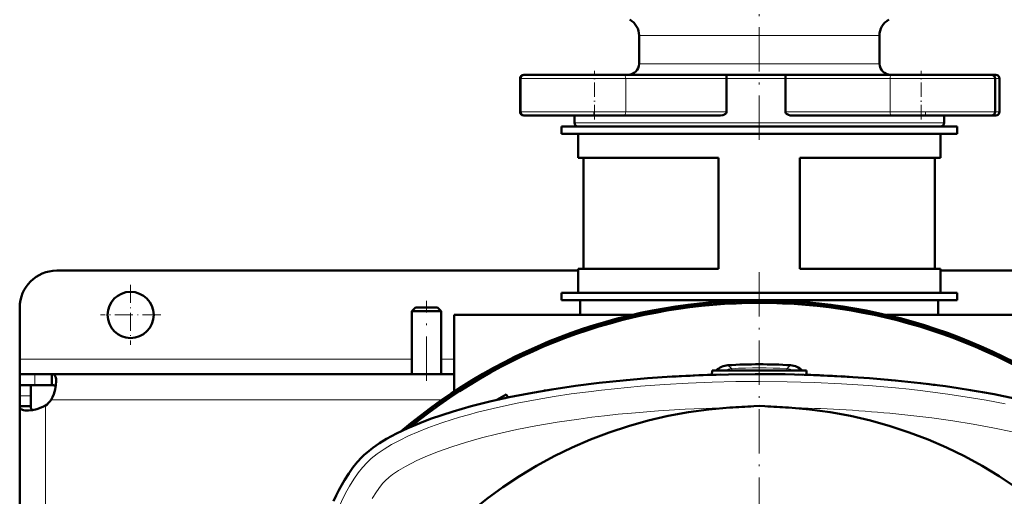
# Model space of a CAD drawing. Extents: x -2073 to 2460, y -1838 to 686.
# Tile 24 of 94: x -553 to -287, y -1244 to -1115. Entities that reach past the tile are written whole.
import ezdxf

# ---------------------------------------------------------------- set-up
doc = ezdxf.new("R2010")
doc.units = 0
doc.linetypes.add('DASHDOT', pattern=[18.5, 12, -3, 0.5, -3])

msp = doc.modelspace()

# ---------------------------------------------------------------- linework, layer by layer
at = {"color": 7, "linetype": 'DASHDOT', "lineweight": 18}
for p, q in [((-353.43, -1147.14), (-353.43, -1104.11)), ((-353.44, -1183.01), (-353.44, -1498.1)), ((-443.43, -1212.35), (-443.43, -1190.75))]:
    msp.add_line(p, q, dxfattribs=at)
at = {"color": 7, "lineweight": 18}
for p, q in [((-385.93, -1118.95), (-353.43, -1118.95)), ((-353.43, -1118.95), (-320.93, -1118.95)), ((-353.43, -1126.55), (-385.93, -1126.55)), ((-320.93, -1126.55), (-353.43, -1126.55)), ((-418.14, -1130.55), (-418.01, -1130.55)), ((-418.01, -1130.55), (-398.01, -1130.55)), ((-398.01, -1130.55), (-389.56, -1130.55)), ((-362.28, -1130.55), (-389.56, -1130.55)), ((-389.56, -1130.55), (-389.56, -1139.55)), ((-362.28, -1130.55), (-353.43, -1130.55)), ((-353.43, -1130.55), (-346.39, -1130.55)), ((-318.08, -1130.55), (-346.39, -1130.55)), ((-318.08, -1130.55), (-309.63, -1130.55)), ((-318.08, -1130.55), (-318.08, -1139.55)), ((-309.63, -1130.55), (-289.63, -1130.55)), ((-289.63, -1130.55), (-288.48, -1130.55)), ((-418.01, -1139.55), (-418.14, -1139.55)), ((-398.01, -1139.55), (-418.01, -1139.55)), ((-389.56, -1139.55), (-398.01, -1139.55)), ((-389.56, -1139.55), (-362.28, -1139.55)), ((-346.39, -1139.55), (-318.08, -1139.55)), ((-309.63, -1139.55), (-318.08, -1139.55)), ((-289.63, -1139.55), (-309.63, -1139.55)), ((-288.48, -1139.55), (-289.63, -1139.55)), ((-353.43, -1142.55), (-403.43, -1142.55)), ((-303.43, -1142.55), (-353.43, -1142.55)), ((-447.43, -1206.55), (-553.43, -1206.55)), ((-435.93, -1206.55), (-439.43, -1206.55)), ((-361.92, -1208.17), (-360.9, -1209.09)), ((-344.97, -1208.17), (-345.98, -1209.09)), ((-549.32, -1210.55), (-549.32, -1213.55)), ((-360.88, -1209.55), (-360.9, -1209.09)), ((-346.01, -1209.55), (-345.98, -1209.09)), ((-553.43, -1216.42), (-550.43, -1216.42)), ((-546.43, -1219.09), (-546.43, -1340.55)), ((-439.28, -1217.55), (-544.9, -1217.55))]:
    msp.add_line(p, q, dxfattribs=at)
at = {"color": 7, "lineweight": 50}
for p, q in [((-385.93, -1118.95), (-385.93, -1126.55)), ((-320.93, -1118.95), (-320.93, -1126.55)), ((-418.14, -1130.55), (-418.14, -1139.55)), ((-418.01, -1130.55), (-418.01, -1139.55)), ((-416.82, -1129.55), (-417.14, -1129.55)), ((-398.01, -1129.55), (-417.01, -1129.55)), ((-389.98, -1129.55), (-398.01, -1129.55)), ((-389.98, -1129.55), (-362.41, -1129.55)), ((-353.43, -1129.55), (-362.41, -1129.55)), ((-362.28, -1130.55), (-362.28, -1139.55)), ((-346.24, -1129.55), (-353.43, -1129.55)), ((-346.39, -1130.55), (-346.39, -1139.55)), ((-346.24, -1129.55), (-317.66, -1129.55)), ((-309.63, -1129.55), (-317.66, -1129.55)), ((-290.63, -1129.55), (-309.63, -1129.55)), ((-289.48, -1129.55), (-290.63, -1129.55)), ((-289.63, -1130.55), (-289.63, -1139.55)), ((-288.48, -1130.55), (-288.48, -1139.55)), ((-417.14, -1140.55), (-417.02, -1140.55)), ((-417.01, -1140.55), (-389.98, -1140.55)), ((-403.43, -1140.55), (-403.43, -1142.55)), ((-363.94, -1140.55), (-389.98, -1140.55)), ((-317.66, -1140.55), (-344.63, -1140.55)), ((-317.66, -1140.55), (-290.63, -1140.55)), ((-303.43, -1140.55), (-303.43, -1142.55)), ((-290.62, -1140.55), (-289.48, -1140.55)), ((-406.93, -1143.55), (-353.43, -1143.55)), ((-406.93, -1143.55), (-406.93, -1145.55)), ((-402.43, -1143.55), (-353.43, -1143.55)), ((-353.43, -1143.55), (-299.93, -1143.55)), ((-353.43, -1143.55), (-304.43, -1143.55)), ((-299.93, -1143.55), (-299.93, -1145.55)), ((-406.93, -1145.55), (-353.43, -1145.55)), ((-402.43, -1152.05), (-402.43, -1145.55)), ((-353.43, -1145.55), (-299.93, -1145.55)), ((-304.43, -1152.05), (-304.43, -1145.55)), ((-364.43, -1152.05), (-402.43, -1152.05)), ((-400.93, -1182.05), (-400.93, -1152.05)), ((-364.43, -1182.05), (-364.43, -1152.05)), ((-304.43, -1152.05), (-342.43, -1152.05)), ((-342.43, -1182.05), (-342.43, -1152.05)), ((-305.93, -1182.05), (-305.93, -1152.05)), ((-364.43, -1182.05), (-402.43, -1182.05)), ((-402.43, -1188.55), (-402.43, -1182.05)), ((-304.43, -1182.05), (-342.43, -1182.05)), ((-304.43, -1188.55), (-304.43, -1182.05)), ((-402.43, -1182.55), (-543.43, -1182.55)), ((97.57, -1182.55), (-304.43, -1182.55)), ((-406.93, -1188.55), (-353.43, -1188.55)), ((-406.93, -1188.55), (-406.93, -1190.55)), ((-353.43, -1188.55), (-402.43, -1188.55)), ((-353.43, -1188.55), (-299.93, -1188.55)), ((-304.43, -1188.55), (-353.43, -1188.55)), ((-299.93, -1188.55), (-299.93, -1190.55)), ((-553.43, -1206.55), (-553.43, -1192.55)), ((-446.43, -1192.55), (-447.43, -1193.55)), ((-440.43, -1192.55), (-446.43, -1192.55)), ((-440.43, -1192.55), (-439.43, -1193.55)), ((-406.93, -1190.55), (-353.43, -1190.55)), ((-401.83, -1194.55), (-401.83, -1190.55)), ((-353.43, -1190.55), (-299.93, -1190.55)), ((-305.03, -1190.55), (-305.03, -1194.55)), ((-447.43, -1193.55), (-447.43, -1210.55)), ((-439.43, -1193.55), (-447.43, -1193.55)), ((-439.43, -1193.55), (-439.43, -1210.55)), ((-435.93, -1194.55), (-387.81, -1194.55)), ((-435.93, -1215.29), (-435.93, -1194.55)), ((-319.06, -1194.55), (-270.93, -1194.55)), ((-553.43, -1210.55), (-553.43, -1206.55)), ((-553.43, -1210.55), (-553.43, -1213.55)), ((-549.32, -1210.55), (-553.43, -1210.55)), ((-544.76, -1210.55), (-549.32, -1210.55)), ((-544.76, -1210.55), (-544.76, -1213.55)), ((-435.93, -1210.55), (-544.76, -1210.55)), ((-376.69, -1211.23), (-377.79, -1211.29)), ((-375.92, -1211.18), (-376.69, -1211.23)), ((-366.19, -1209.55), (-366.25, -1210.76)), ((-366.19, -1209.55), (-353.44, -1209.55)), ((-365.07, -1210.72), (-366.17, -1210.75)), ((-363.97, -1210.69), (-365.07, -1210.72)), ((-353.44, -1210.55), (-354.54, -1210.55)), ((-353.44, -1209.55), (-340.69, -1209.55)), ((-352.34, -1210.55), (-353.44, -1210.55)), ((-341.82, -1210.72), (-342.92, -1210.69)), ((-340.72, -1210.75), (-341.03, -1210.74)), ((-340.69, -1209.55), (-340.64, -1210.76)), ((-330.19, -1211.23), (-331.29, -1211.16)), ((-329.09, -1211.29), (-330.19, -1211.23)), ((-553.43, -1213.55), (-553.3, -1213.55)), ((-553.43, -1213.55), (-553.43, -1216.42)), ((-549.32, -1213.55), (-553.43, -1213.55)), ((-550.43, -1213.55), (-550.43, -1216.42)), ((-544.76, -1213.55), (-549.32, -1213.55)), ((-389.42, -1212.19), (-388.32, -1212.09)), ((-318.57, -1212.09), (-319.67, -1211.99)), ((-317.76, -1212.17), (-318.57, -1212.09)), ((-553.43, -1216.42), (-553.43, -1219.22)), ((-550.43, -1216.42), (-550.43, -1219.22)), ((-421.85, -1216.08), (-424.43, -1217.57)), ((-421.85, -1216.08), (-421.33, -1216.89)), ((-421.85, -1216.08), (-421.37, -1216.9)), ((-412.67, -1215.24), (-411.68, -1215.07)), ((-411.68, -1215.07), (-411.48, -1215.03)), ((-411.48, -1215.03), (-410.47, -1214.87)), ((-553.43, -1219.22), (-550.43, -1219.22)), ((-553.43, -1219.22), (-553.43, -1340.55)), ((-354.93, -1219.25), (-353.45, -1219.18)), ((-351.96, -1219.25), (-353.43, -1219.18))]:
    msp.add_line(p, q, dxfattribs=at)
at = {"color": 7, "linetype": 'DASHDOT', "lineweight": 18, "ltscale": 0.329999}
for p, q in [((-398.01, -1141.65), (-398.01, -1128.45)), ((-309.63, -1141.65), (-309.63, -1128.45))]:
    msp.add_line(p, q, dxfattribs=at)
at = {"color": 7, "linetype": 'DASHDOT', "lineweight": 18, "ltscale": 0.029999}
for p, q in [((-398.14, -1140.65), (-398.14, -1139.45)), ((-308.48, -1140.65), (-308.48, -1139.45))]:
    msp.add_line(p, q, dxfattribs=at)
at = {"color": 7, "linetype": 'DASHDOT', "lineweight": 18, "ltscale": 0.40625}
for p, q in [((-523.43, -1186.43), (-523.43, -1202.68)), ((-515.31, -1194.55), (-531.56, -1194.55))]:
    msp.add_line(p, q, dxfattribs=at)
at = {"color": 7, "linetype": 'DASHDOT', "lineweight": 18, "ltscale": 0.036084}
msp.add_line((-353.44, -1209.43), (-353.44, -1210.88), dxfattribs=at)
at = {"color": 7, "lineweight": 50}
for points in [[(-362.41, -1129.55), (-362.4, -1129.56), (-362.39, -1129.56), (-362.38, -1129.58), (-362.36, -1129.64), (-362.31, -1129.88), (-362.28, -1130.55)], [(-346.24, -1129.55), (-346.25, -1129.56), (-346.26, -1129.56), (-346.27, -1129.58), (-346.3, -1129.64), (-346.35, -1129.88), (-346.39, -1130.55)], [(-362.28, -1139.55), (-362.32, -1139.77), (-362.42, -1139.95), (-362.57, -1140.11), (-362.74, -1140.24), (-363.02, -1140.38), (-363.32, -1140.48), (-363.94, -1140.55)], [(-344.63, -1140.55), (-345.07, -1140.52), (-345.5, -1140.42), (-345.9, -1140.24), (-346.08, -1140.11), (-346.24, -1139.96), (-346.35, -1139.76), (-346.39, -1139.55)], [(-544.76, -1210.55), (-544.37, -1210.61), (-544.06, -1210.78), (-543.83, -1211.09), (-543.66, -1211.51), (-543.58, -1211.97), (-543.56, -1212.51)], [(-460.92, -1233.07), (-460.24, -1232.42), (-459.51, -1231.77), (-457.91, -1230.51), (-456.14, -1229.28), (-454.22, -1228.1), (-452.9, -1227.36), (-451.53, -1226.64), (-450.01, -1225.89), (-448.44, -1225.17), (-445.25, -1223.82), (-442.34, -1222.71), (-439.31, -1221.66), (-436.18, -1220.66), (-433.77, -1219.95), (-431.31, -1219.27), (-428.81, -1218.62), (-426.27, -1218), (-421.07, -1216.84), (-415.75, -1215.79), (-412.65, -1215.23), (-409.52, -1214.71), (-403.17, -1213.77), (-396.73, -1212.96), (-390.21, -1212.27), (-383.62, -1211.7), (-376.98, -1211.24), (-369.38, -1210.87), (-361.74, -1210.64), (-354.08, -1210.55), (-346.42, -1210.61), (-338.78, -1210.82), (-331.17, -1211.17), (-323.6, -1211.67), (-316.68, -1212.27), (-309.83, -1213), (-303.06, -1213.86), (-299.67, -1214.35), (-296.3, -1214.89), (-293.08, -1215.44), (-289.89, -1216.02), (-284.45, -1217.13)], [(-543.56, -1212.51), (-543.63, -1213.57), (-543.85, -1214.74), (-544.21, -1215.95), (-544.52, -1216.77), (-544.9, -1217.55)], [(-544.76, -1213.55), (-544.3, -1213.6), (-543.94, -1213.76), (-543.7, -1214.02)], [(-551.48, -1220.43), (-551.95, -1220.41), (-552.38, -1220.35), (-552.65, -1220.27), (-552.88, -1220.17), (-553.11, -1220.02), (-553.27, -1219.84), (-553.4, -1219.56), (-553.43, -1219.22)], [(-546.43, -1219.09), (-547.01, -1219.37), (-547.6, -1219.62), (-548.79, -1220.02), (-549.97, -1220.29), (-551.07, -1220.42), (-551.48, -1220.43)], [(-549.96, -1220.29), (-550.23, -1220.05), (-550.39, -1219.69), (-550.43, -1219.22)], [(-468.56, -1244.96), (-467.84, -1243.43), (-467.09, -1241.95), (-466.35, -1240.57), (-465.59, -1239.25), (-464.47, -1237.49), (-463.33, -1235.87), (-462.14, -1234.39), (-460.92, -1233.07)]]:
    msp.add_lwpolyline(points, dxfattribs=at)
at = {"color": 7, "lineweight": 18}
for points in [[(-286.97, -1218.64), (-292.07, -1217.64), (-297.23, -1216.76), (-302.45, -1215.96), (-305.84, -1215.5), (-309.24, -1215.07), (-312.91, -1214.66), (-316.59, -1214.28), (-323.87, -1213.65), (-331.19, -1213.17), (-338.54, -1212.82), (-345.9, -1212.62), (-353.28, -1212.55), (-359.75, -1212.6), (-366.22, -1212.75), (-372.67, -1213.01), (-379.11, -1213.38), (-385.52, -1213.85), (-392.61, -1214.51), (-396.14, -1214.9), (-399.65, -1215.32), (-404.3, -1215.94), (-408.92, -1216.64), (-413.5, -1217.41), (-418.9, -1218.43), (-424.21, -1219.57), (-426.93, -1220.21), (-429.63, -1220.89), (-432.08, -1221.55), (-434.5, -1222.24), (-436.78, -1222.93), (-439.02, -1223.66), (-441.04, -1224.36), (-443.03, -1225.09), (-445.72, -1226.16), (-448.31, -1227.29), (-450.77, -1228.49), (-452.91, -1229.65), (-454.91, -1230.86), (-456.75, -1232.13), (-457.6, -1232.78), (-458.4, -1233.45), (-459.51, -1234.48)], [(-361.39, -1219.63), (-366.16, -1219.75), (-373.45, -1220.05), (-380.72, -1220.5), (-387.95, -1221.09), (-391.61, -1221.44), (-395.26, -1221.84), (-398.75, -1222.26), (-402.23, -1222.72), (-408.09, -1223.59), (-413.87, -1224.58), (-419.04, -1225.6), (-424.11, -1226.73), (-428.57, -1227.84), (-432.91, -1229.07), (-436.62, -1230.24), (-440.19, -1231.5), (-443.19, -1232.69), (-446.02, -1233.95), (-447.6, -1234.73), (-449.09, -1235.53), (-450.97, -1236.65), (-452.61, -1237.77), (-453.49, -1238.46), (-454.56, -1239.43)], [(-258.78, -1234.99), (-260.15, -1234.3), (-261.58, -1233.62), (-263.2, -1232.9), (-264.88, -1232.21), (-268.24, -1230.94), (-270.66, -1230.11), (-273.14, -1229.32), (-276.99, -1228.2), (-280.95, -1227.17), (-284.99, -1226.22), (-290.24, -1225.11), (-295.58, -1224.13), (-301.13, -1223.23), (-306.74, -1222.44), (-312.41, -1221.75), (-318.12, -1221.16)], [(-459.51, -1234.48), (-460.73, -1235.8), (-461.92, -1237.32), (-463.09, -1239.02), (-464.24, -1240.89), (-464.95, -1242.17), (-465.65, -1243.5), (-466.38, -1245), (-467.1, -1246.56), (-468.42, -1249.72), (-468.48, -1249.86)], [(-454.56, -1239.43), (-455.2, -1240.11), (-455.86, -1240.91), (-456.97, -1242.45), (-458.08, -1244.22)]]:
    msp.add_lwpolyline(points, dxfattribs=at)
at = {"color": 7, "lineweight": 50}
msp.add_circle((-523.43, -1194.55), 6.25, dxfattribs=at)
for centre, radius, start, end in [((-390.93, -1118.95), 5, 0, 60), ((-315.93, -1118.95), 5, 120, 180), ((-388.93, -1126.55), 3, 270, 0), ((-317.93, -1126.55), 3, 180, 270), ((-417.14, -1130.55), 1, 90, 180), ((-417.01, -1130.55), 1, 90, 180), ((-290.63, -1130.55), 1, 0, 90), ((-289.48, -1130.55), 1, 0, 90), ((-417.14, -1139.55), 1, 180, 270), ((-417.01, -1139.55), 1, 180, 270), ((-290.63, -1139.55), 1, 270, 360), ((-289.48, -1139.55), 1, 270, 360), ((-402.43, -1142.55), 1, 180, 270), ((-304.43, -1142.55), 1, 270, 360), ((-543.43, -1192.55), 10, 90, 180), ((-353.43, -1340.56), 150, 49.769, 130.2199), ((-353.44, -1340.55), 149.8, 50.0535, 129.9465), ((-353.44, -1340.55), 149.27, 50.8074, 129.1926), ((-361.6, -1213.16), 5, 93.656, 133.8184), ((-353.44, -1340.55), 132.65, 86.3371, 93.6629), ((-345.29, -1213.16), 5, 46.1816, 86.344), ((-353.84, -1602.11), 391.55, 91.8161, 93.1851), ((-353.05, -1602.11), 391.55, 86.8149, 88.1839), ((-345.96, -1522.57), 311.67, 82.6041, 83.0118), ((-338.83, -1474.05), 262.63, 80.2196, 80.7063), ((-338.83, -1474.05), 262.63, 80.2196, 80.7063), ((-338.83, -1474.05), 262.63, 80.2198, 80.7065), ((-550.56, -1213.43), 7, 306.0861, 323.9183), ((-378.7, -1419.04), 206.59, 102.1245, 102.7493), ((-335.62, -1611.52), 392.74, 92.8172, 93.7622), ((-371.26, -1611.49), 392.71, 86.2385, 87.1836), ((-353.44, -1340.55), 121.19, 93.7607, 176.2397), ((-353.44, -1340.55), 121.19, 3.7606, 86.2399)]:
    msp.add_arc(centre, radius, start, end, dxfattribs=at)
at = {"color": 7, "lineweight": 18}
for centre, radius, start, end in [((-360.62, -1214.08), 5, 93.266, 115.0303), ((-353.44, -1340.55), 131.67, 86.7526, 93.2474), ((-346.27, -1214.08), 5, 64.9714, 86.734), ((-353.44, -1340.55), 121.37, 89.9954, 90.0051)]:
    msp.add_arc(centre, radius, start, end, dxfattribs=at)
for centre, major_axis, ratio, start_param, end_param in [((-389.98, -1130.55), (0, -1), 0.422618, 1.570796, 3.141593), ((-317.66, -1130.55), (0, -1), 0.422618, 3.141593, 4.712389), ((-389.98, -1139.55), (0, -1), 0.422618, 0, 1.570796), ((-317.66, -1139.55), (0, 1), 0.422618, 1.570796, 3.141593), ((-357.92, -1254.45), (118.28, 1.43), 0.29485, 1.224046, 1.462)]:
    msp.add_ellipse(centre, major_axis=major_axis, ratio=ratio, start_param=start_param, end_param=end_param, dxfattribs=at)
at = {"color": 7, "lineweight": 50}
msp.add_ellipse((-368.02, -1466.47), major_axis=(258.99, 0), ratio=0.984808, start_param=1.735453, end_param=1.744071, dxfattribs=at)
msp.add_ellipse((-368.02, -1466.47), major_axis=(258.99, 0), ratio=0.984808, start_param=1.735453, end_param=1.744071, dxfattribs=at)

doc.saveas('drawing.dxf')
